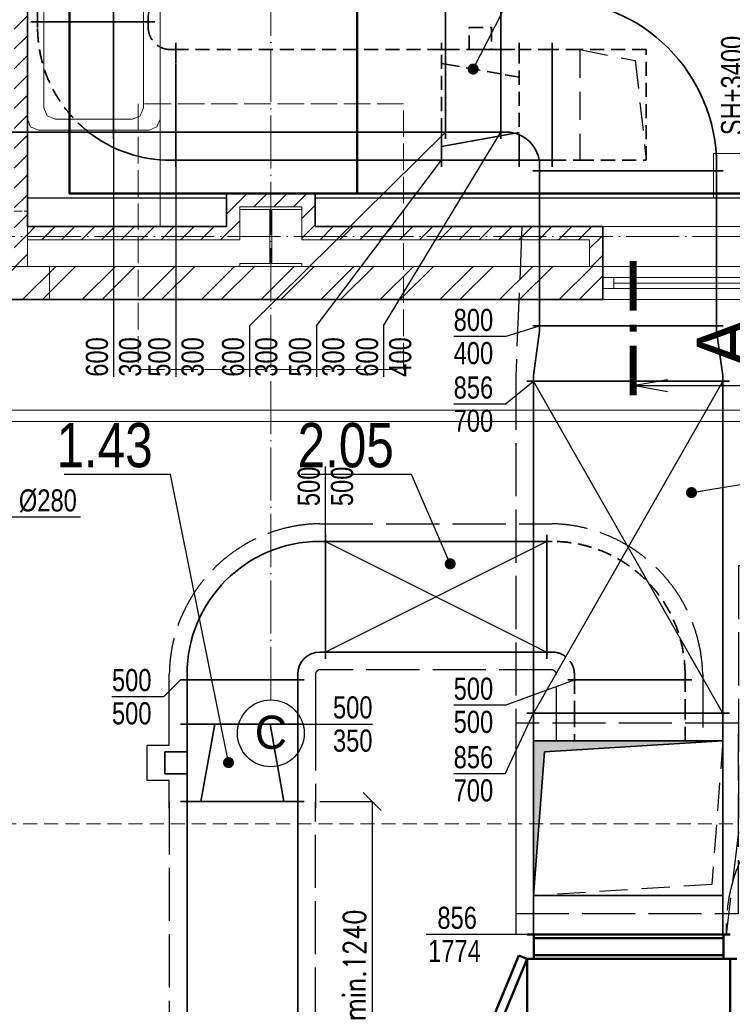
# Model space of a CAD drawing. Header units: millimetres. Extents: x 161070 to 520640, y 9197 to 248394.
# Tile 96 of 137: x 198763 to 201982, y 119340 to 123789. Entities that reach past the tile are written whole.
import ezdxf
from ezdxf.enums import TextEntityAlignment as Align

# ---------------------------------------------------------------- set-up
doc = ezdxf.new("R2010")
doc.units = ezdxf.units.MM
doc.header["$LTSCALE"] = 10
for name, pattern in [('ACAD_ISO02W100', [15, 12, -3]), ('ACAD_ISO04W100', [30, 24, -3, 0, -3]), ('AUSGEZOGEN', [0]), ('DASHED', [19.05, 12.7, -6.35]), ('DASHED2', [9.525, 6.35, -3.175])]:
    doc.linetypes.add(name, pattern=pattern)
doc.layers.get('Defpoints').update_dxf_attribs({"color": 252})
doc.layers.add('netisk', color=253, linetype='Continuous', plot=False)
for name, color, linetype, lineweight in [('NS_tenka', 253, 'Continuous', 9), ('NS_tlusta', 253, 'Continuous', 15), ('NS_velmi_tlusta', 253, 'Continuous', 35), ('srafy', 253, 'Continuous', 9), ('tlusta', 253, 'Continuous', 15), ('VZT Odvod', 5, 'Continuous', 35), ('VZT Tenka', 30, 'Continuous', 15), ('VZT-komponenty', 1, 'Continuous', 50), ('VZT-koty', 4, 'Continuous', 25)]:
    doc.layers.add(name, color=color, linetype=linetype, lineweight=lineweight)
for name, color, linetype in [('popisky', 6, 'Continuous'), ('rezy', 6, 'Continuous'), ('VZT Odvod-pozice_odkaz', 7, 'Continuous'), ('VZT Odvod-pozice_text', 7, 'Continuous'), ('VZT Tepelná izolace', 3, 'ACAD_ISO02W100')]:
    doc.layers.add(name, color=color, linetype=linetype)
doc.layers.add('zarizovaci predmety', color=253, linetype='Continuous', lineweight=9, transparency=0.3)
doc.styles.add('Arial', font='arial.ttf')
doc.styles.add('laplan N', font='txt')
doc.styles.add('pivovarska', font='txt')
doc.styles.add('Romans', font='romans.shx', dxfattribs={"width": 0.8})
doc.styles.get("Standard").update_dxf_attribs({"font": 'ic-simplex.shx', "width": 0.8})
doc.dimstyles.new('CADKON', dxfattribs={"dimscale": 50, "dimtxt": 2.5, "dimasz": 2.5, "dimexe": 1.8, "dimexo": 5, "dimgap": 0.6, "dimtad": 1, "dimrnd": 1, "dimtxsty": 'Standard', "dimblk1": 'ARCHTICK', "dimblk2": 'ARCHTICK', "dimsah": 1, "dimcen": 2.5, "dimadec": 1, "dimazin": 2, "dimtfac": 1, "dimtdec": 4, "dimtix": 1, "dimtmove": 1, "dimatfit": 3, "dimldrblk": 'OPEN30', "dimfxl": 5, "dimtolj": 1, "dimarcsym": 0})
doc.dimstyles.new('Standa 50', dxfattribs={"dimtxt": 100, "dimasz": 80, "dimexe": 0, "dimexo": 30, "dimgap": 30, "dimtad": 1, "dimdec": 0, "dimrnd": 1, "dimdsep": 46, "dimtxsty": 'Romans', "dimblk": 'OBLIQUE', "dimcen": 0, "dimclrd": 256, "dimclre": 256, "dimclrt": 256, "dimadec": 0, "dimazin": 0, "dimtfac": 1, "dimtdec": 0, "dimtofl": 0, "dimtmove": 0, "dimatfit": 3, "dimldrblk": 'OBLIQUE', "dimfxl": 1, "dimtvp": 1.1, "dimtolj": 1, "dimlwd": -1, "dimlwe": -1, "dimarcsym": 0})
pattern_1 = [(45, (315274.35, 92199.55), (-44.90128, 44.90128), [])]

# ---------------------------------------------------------------- blocks, each defined once
blk = doc.blocks.new('A$C58849bc7')
at = {"layer": 'NS_tlusta'}
for p, q in [((0, 150), (1000, 150)), ((0, 100), (1000, 100)), ((50, 100), (50, 50)), ((950, 100), (950, 50)), ((0, 50), (1000, 50)), ((50, 75), (950, 75)), ((0, 0), (1000, 0))]:
    blk.add_line(p, q, dxfattribs=at)
blk = doc.blocks.new('*U1603')
at = {"layer": 'zarizovaci predmety'}
blk.add_lwpolyline([(0, 0), (2151, 0), (2151, -600), (0, -600)], close=True, dxfattribs=at)
blk = doc.blocks.new('CA0502B2$')
at = {"layer": 'zarizovaci predmety'}
for p, q in [((-0.7604, -0.0146), (-0.725, 0)), ((-0.075, 0), (-0.725, 0)), ((-0.075, 0), (0.075, 0)), ((0.375, 0), (0.075, 0)), ((0.4104, -0.0146), (0.375, 0)), ((-0.7604, -0.0146), (-0.775, -0.05)), ((0.4104, -0.0146), (0.425, -0.05)), ((-0.775, -0.55), (-0.775, -0.05)), ((-0.7104, -0.0896), (-0.675, -0.075)), ((0.325, -0.075), (-0.675, -0.075)), ((0.3604, -0.0896), (0.325, -0.075)), ((0.425, -0.55), (0.425, -0.05)), ((-0.7104, -0.0896), (-0.725, -0.125)), ((-0.725, -0.475), (-0.725, -0.125)), ((0.2751, -0.1283), (0.2626, -0.15)), ((0.3001, -0.1283), (0.2751, -0.1283)), ((0.3126, -0.15), (0.3001, -0.1283)), ((0.375, -0.125), (0.3604, -0.0896)), ((0.375, -0.475), (0.375, -0.125)), ((0.2751, -0.1717), (0.2626, -0.15)), ((0.3001, -0.1717), (0.2751, -0.1717)), ((0.3126, -0.15), (0.3001, -0.1717)), ((-0.725, -0.475), (-0.7104, -0.5104)), ((0.3604, -0.5104), (0.375, -0.475)), ((-0.675, -0.525), (-0.7104, -0.5104)), ((-0.675, -0.525), (0.325, -0.525)), ((0.325, -0.525), (0.3604, -0.5104)), ((-0.775, -0.55), (-0.7604, -0.5854)), ((0.425, -0.55), (0.4104, -0.5854)), ((-0.725, -0.6), (-0.7604, -0.5854)), ((-0.725, -0.6), (-0.075, -0.6)), ((0.075, -0.6), (-0.075, -0.6)), ((0.075, -0.6), (0.375, -0.6)), ((0.375, -0.6), (0.4104, -0.5854))]:
    blk.add_line(p, q, dxfattribs=at)
blk = doc.blocks.new('skelet')
at = {"layer": 'popisky', "linetype": 'ByBlock'}
blk.add_circle((0, 0), 3.02, dxfattribs=at)
at = {"layer": 'popisky', "linetype": 'ByBlock', "style": 'laplan N'}
blk.add_attdef('OZNACENI', text='', height=3, dxfattribs=at).set_placement((0, 0.098), align=Align.MIDDLE_CENTER)
blk = doc.blocks.new('*U1713')
at = {"layer": 'rezy', "linetype": 'ByBlock'}
blk.add_line((-11.269, 0), (-11.27, -11.25), dxfattribs=at)
at = {"layer": 'rezy', "linetype": 'ByBlock', "const_width": 0.63}
for points in [[(-12.15, 0), (-7.65, 0)], [(-6.39, 0), (-5.76, 0)], [(-4.5, 0), (0, 0)]]:
    blk.add_lwpolyline(points, dxfattribs=at)
at = {"layer": 'rezy', "linetype": 'ByBlock'}
blk.add_lwpolyline([(-11.816, -3.102), (-11.269, 0), (-10.722, -3.102)], dxfattribs=at)
at = {"layer": 'rezy', "linetype": 'ByBlock', "style": 'pivovarska'}
blk.add_attdef('OZN_ŘEZU_1K', (-9.632, -10.73), '', height=5, dxfattribs=at)
blk = doc.blocks.new('vd')
at = {"layer": 'srafy', "transparency": 33554610}
h = blk.add_hatch(dxfattribs=at)
h.set_pattern_fill('ANSI31', color=8, scale=20)
h.set_pattern_definition(pattern_1)
h.paths.add_polyline_path([(198797.2, 122809.3), (198737.2, 122809.3), (198737.2, 122674.3), (198797.2, 122674.3)])
h.paths.add_polyline_path([(198737.2, 125774.3), (197747.2, 125774.3), (197747.2, 125714.3), (198737.2, 125714.3), (198737.2, 122809.3), (198797.2, 122809.3), (198797.2, 132809.3), (198737.2, 132809.3)])
h.paths.add_polyline_path([(198737.2, 133574), (198737.2, 132809.3), (198797.2, 132809.3), (198797.2, 133571.8)])
h = blk.add_hatch(dxfattribs=at)
h.set_pattern_fill('ANSI31', color=8, scale=20)
h.set_pattern_definition(pattern_1)
h.paths.add_polyline_path([(198797.2, 122854.3), (198797.2, 122794.3), (199757.2, 122794.3), (199757.2, 122944.3), (200037.2, 122944.3), (200037.2, 122794.3), (201337.2, 122794.3), (201337.2, 122674.3), (201397.2, 122674.3), (201397.2, 122854.3), (200097.2, 122854.3), (200097.2, 123004.3), (199697.2, 123004.3), (199697.2, 122854.3)])
h = blk.add_hatch(dxfattribs=at)
h.set_pattern_fill('ANSI32', color=8, scale=20)
h.set_pattern_definition([(45, (313642.47, 93258.29), (-134.70384, 134.70384), []), (45, (313732.27, 93258.29), (-134.70384, 134.70384), [])])
h.paths.add_polyline_path([(198397.2, 122674.3), (198397.2, 122524.3), (201397.2, 122524.3), (201397.2, 122674.3)])
at = {"layer": 'netisk', "color": 8}
blk.add_lwpolyline([(202367.2, 125284.3), (202367.2, 133444.1), (200037.2, 133527.5), (200037.2, 132674.3), (199757.2, 132674.3), (199757.2, 132944.3), (200037.2, 132944.3), (200037.2, 133527.5), (198797.2, 133571.8), (198797.2, 125309.3), (198907.2, 125309.3), (198907.2, 125089.3), (198797.2, 125089.3), (198797.2, 122984.3), (199697.2, 122984.3), (199697.2, 123004.3), (200097.2, 123004.3), (200097.2, 122984.3), (205687.2, 122984.3), (205687.2, 125309.3), (205747.2, 125309.3), (205747.2, 133323.6), (202427.2, 133442), (202427.2, 125284.3)], dxfattribs=at)
at = {"layer": 'NS_tenka', "color": 8}
for p, q in [((198897.2, 122674.3), (198897.2, 122524.3)), ((199897.2, 122674.3), (199897.2, 122524.3)), ((199897.2, 122674.3), (199897.2, 122524.3)), ((187897.2, 122024.3), (205448.2, 122024.3)), ((187897.2, 121974.3), (205475.5, 121974.3))]:
    blk.add_line(p, q, dxfattribs=at)
at = {"layer": 'NS_tlusta', "color": 8}
for p, q in [((198797.2, 122984.3), (199697.2, 122984.3)), ((200097.2, 122984.3), (205687.2, 122984.3)), ((198797.2, 122854.3), (198797.2, 122794.3)), ((201397.2, 122854.3), (202397.2, 122854.3)), ((199757.2, 122794.3), (198797.2, 122794.3)), ((198797.2, 122794.3), (198797.2, 122674.3)), ((200037.2, 122794.3), (201337.2, 122794.3)), ((201337.2, 122794.3), (201337.2, 122674.3)), ((198697.2, 122674.3), (198797.2, 122674.3)), ((198797.2, 122674.3), (199757.2, 122674.3)), ((199757.2, 122674.3), (200037.2, 122674.3)), ((200037.2, 122674.3), (201397.2, 122674.3))]:
    blk.add_line(p, q, dxfattribs=at)
at = {"layer": 'NS_tlusta', "color": 8, "linetype": 'ACAD_ISO02W100', "ltscale": 0.3}
blk.add_line((198737.2, 122924.3), (198797.2, 122924.3), dxfattribs=at)
at = {"layer": 'NS_tlusta', "color": 8, "linetype": 'ACAD_ISO02W100'}
blk.add_lwpolyline([(199297.2, 122209.3), (200497.2, 122209.3), (200497.2, 123409.3), (199297.2, 123409.3)], close=True, dxfattribs=at)
at = {"layer": 'NS_tlusta', "color": 8}
for points in [[(199757.2, 122674.3), (199757.2, 122687.3), (199893.2, 122687.3), (199893.2, 122931.3), (199757.2, 122931.3), (199757.2, 122944.3), (200037.2, 122944.3), (200037.2, 122931.3), (199901.2, 122931.3), (199901.2, 122687.3), (200037.2, 122687.3), (200037.2, 122674.3)], [(199757.2, 122794.3), (199757.2, 122944.3), (200037.2, 122944.3), (200037.2, 122794.3)]]:
    blk.add_lwpolyline(points, dxfattribs=at)
at = {"layer": 'NS_velmi_tlusta', "color": 8}
for p, q in [((198797.2, 125089.3), (198797.2, 122854.3)), ((199697.2, 122854.3), (198797.2, 122854.3)), ((200097.2, 122854.3), (201397.2, 122854.3)), ((201397.2, 122854.3), (201397.2, 122524.3)), ((198397.2, 122524.3), (201397.2, 122524.3))]:
    blk.add_line(p, q, dxfattribs=at)
blk.add_lwpolyline([(199697.2, 122854.3), (199697.2, 123004.3), (200097.2, 123004.3), (200097.2, 122854.3)], dxfattribs=at)
at = {"layer": 'tlusta', "color": 8, "linetype": 'ACAD_ISO04W100'}
for p, q in [((199897.2, 120715.9), (199897.2, 133532.5)), ((187397.2, 122809.3), (209628.8, 122809.3))]:
    blk.add_line(p, q, dxfattribs=at)
at = {"layer": 'zarizovaci predmety', "color": 8}
blk.add_lwpolyline([(202647.2, 123184.3), (202647.2, 122984.3), (201897.2, 122984.3), (201897.2, 123184.3)], close=True, dxfattribs=at)
at = {"layer": 'NS_tlusta', "color": 8}
blk.add_blockref('A$C58849bc7', (201397.2, 122524.3), dxfattribs=at)
at = {"layer": 'rezy', "color": 8, "xscale": 50, "yscale": 50, "zscale": 50, "rotation": 90}
blk.add_blockref('*U1713', (201534.6, 122699.3), dxfattribs=at).add_auto_attribs({'OZN_ŘEZU_1K': 'A'})
at = {"layer": 'tlusta', "color": 8, "xscale": 50, "yscale": 50, "zscale": 50}
blk.add_blockref('skelet', (199897.2, 120564.9), dxfattribs=at).add_auto_attribs({'OZNACENI': 'C'})
at = {"layer": 'zarizovaci predmety', "color": 8, "rotation": 90}
blk.add_blockref('*U1603', (198797.2, 122854.3), dxfattribs=at)
at = {"layer": 'zarizovaci predmety', "color": 8, "ltscale": 15, "xscale": 1000, "yscale": 1000, "zscale": 1000, "rotation": 89.99999999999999}
blk.add_blockref('CA0502B2$', (198797.2, 124065.4), dxfattribs=at)
blk = doc.blocks.new('*U2261', base_point=(-25, 150))
at = {"color": 0, "linetype": 'ByBlock', "lineweight": -2}
for p, q in [((-25, 950), (-25, 980)), ((-25, 950), (-25, 950)), ((-25, 150), (-25, 950)), ((0, 950), (-25, 950)), ((750, -25), (750, 200)), ((0, 150), (-25, 150)), ((-25, 150), (-25, 120)), ((-25, 150), (-25, 150)), ((150, 0), (150, -25)), ((150, -25), (120, -25)), ((150, -25), (150, -25)), ((150, -25), (750, -25)), ((750, -25), (780, -25)), ((750, -25), (750, -25))]:
    blk.add_line(p, q, dxfattribs=at)
for centre, radius in [((0, 200), 750), ((0, 0), 150)]:
    blk.add_arc(centre, radius, 0, 90, dxfattribs=at)
blk = doc.blocks.new('*U2309', base_point=(600, 600))
at = {"color": 2, "linetype": 'DASHED', "lineweight": -2, "ltscale": 0.5}
for p, q in [((-25, 600), (-25, 630)), ((0, 600), (-25, 600)), ((-25, 257.1), (-25, 600)), ((-25, 100), (-25, 257.1)), ((0, 100), (-25, 100)), ((-25, 100), (-25, 70)), ((100, 0), (100, -25)), ((70, -25), (472.9, -25)), ((100, -25), (472.9, -25))]:
    blk.add_line(p, q, dxfattribs=at)
at = {"color": 0, "linetype": 'ByBlock', "lineweight": -2}
for p, q in [((600, 0), (600, -25)), ((472.9, -25), (600, -25)), ((472.9, -25), (630, -25))]:
    blk.add_line(p, q, dxfattribs=at)
at = {"color": 2, "linetype": 'DASHED', "lineweight": -2, "ltscale": 0.5}
for radius, start in [(600, 37.9909), (100, 0)]:
    blk.add_arc((0, 0), radius, start, 90, dxfattribs=at)
at = {"color": 0, "linetype": 'ByBlock', "lineweight": -2}
blk.add_arc((0, 0), 600, 0, 37.9909, dxfattribs=at)
blk = doc.blocks.new('*U2311', base_point=(500, 0))
at = {"color": 2, "linetype": 'DASHED', "lineweight": -2, "ltscale": 0.5}
for p, q in [((0, 425), (0, 125)), ((500, 425), (0, 425)), ((500, 125), (500, 425)), ((0, 125), (0, 0)), ((500, 0), (500, 125)), ((0, 0), (-30, 0)), ((0, 0), (500, 0)), ((500, 0), (530, 0))]:
    blk.add_line(p, q, dxfattribs=at)
at = {"color": 2, "linetype": 'DASHED', "lineweight": 25}
blk.add_line((0, 125), (500, 125), dxfattribs=at)
blk.add_lwpolyline([(0, 125), (50, 375), (500, 425)], dxfattribs=at)
blk = doc.blocks.new('*U2312')
at = {"color": 2, "linetype": 'DASHED', "ltscale": 0.5}
for p, q in [((0, 500), (0, 530)), ((150, 500), (0, 500)), ((0, 500), (0, 115.8)), ((150, 500), (150, 530)), ((150, 0), (150, 500)), ((91.1, 0), (150, 0)), ((150, 0), (150, -30))]:
    blk.add_line(p, q, dxfattribs=at)
at = {"color": 0, "linetype": 'ByBlock'}
for p, q in [((0, 115.8), (0, 0)), ((0, 0), (0, -30)), ((0, 0), (91.1, 0))]:
    blk.add_line(p, q, dxfattribs=at)
blk = doc.blocks.new('*U2299')
at = {"color": 0, "linetype": 'ByBlock'}
for p, q in [((0, 600), (0, 630)), ((1500, 600), (1500, 630)), ((1500, 600), (0, 600)), ((0, 600), (0, 0)), ((1500, 0), (1500, 600)), ((0, 0), (0, -30)), ((0, 0), (1500, 0)), ((1500, 0), (1500, -30))]:
    blk.add_line(p, q, dxfattribs=at)
blk = doc.blocks.new('*U2453', base_point=(250, 600))
at = {"color": 0, "linetype": 'ByBlock', "lineweight": -2}
for p, q in [((0, 600), (0, 630)), ((250, 600), (250, 630)), ((0, 0), (0, 600)), ((0, 600), (250, 600)), ((0, 600), (0, 600)), ((250, 600), (250, 0)), ((250, 600), (250, 600)), ((0, 0), (0, 0)), ((0, 0), (0, -30)), ((250, 0), (0, 0)), ((250, 0), (250, -30)), ((250, 0), (250, 0))]:
    blk.add_line(p, q, dxfattribs=at)
blk = doc.blocks.new('*U3274', base_point=(600, 600))
at = {"color": 0, "linetype": 'ByBlock', "lineweight": -2, "ltscale": 0.5}
for p, q in [((-25, 600), (-25, 630)), ((0, 600), (-25, 600)), ((-25, 257.1), (-25, 600)), ((-25, 100), (-25, 257.1)), ((0, 100), (-25, 100)), ((-25, 100), (-25, 70)), ((70, -25), (77.1, -25))]:
    blk.add_line(p, q, dxfattribs=at)
at = {"color": 0, "linetype": 'ByBlock', "lineweight": -2}
for p, q in [((100, 0), (100, -25)), ((77.1, -25), (337.1, -25)), ((100, -25), (337.1, -25))]:
    blk.add_line(p, q, dxfattribs=at)
at = {"color": 2, "linetype": 'DASHED', "lineweight": -2, "ltscale": 0.5}
for p, q in [((600, 0), (600, -25)), ((337.1, -25), (600, -25)), ((337.1, -25), (630, -25))]:
    blk.add_line(p, q, dxfattribs=at)
at = {"color": 0, "linetype": 'ByBlock', "lineweight": -2, "ltscale": 0.5}
for radius, start in [(600, 82.6138), (100, 39.5251)]:
    blk.add_arc((0, 0), radius, start, 90, dxfattribs=at)
at = {"color": 0, "linetype": 'ByBlock', "lineweight": -2}
for radius, start, end in [(600, 55.8133, 82.6138), (100, 0, 39.5251)]:
    blk.add_arc((0, 0), radius, start, end, dxfattribs=at)
at = {"color": 2, "linetype": 'DASHED', "lineweight": -2, "ltscale": 0.5}
blk.add_arc((0, 0), 600, 0, 55.8133, dxfattribs=at)
blk = doc.blocks.new('*U2310')
at = {"color": 2, "linetype": 'DASHED', "ltscale": 0.5}
for p, q in [((0, 500), (0, 530)), ((1200, 500), (0, 500)), ((0, 500), (0, 127.1)), ((1200, 500), (1200, 530)), ((1200, 127.1), (1200, 500))]:
    blk.add_line(p, q, dxfattribs=at)
at = {"color": 0, "linetype": 'ByBlock'}
for p, q in [((0, 127.1), (0, 0)), ((1200, 0), (1200, 127.1)), ((0, 0), (0, -30)), ((0, 0), (1200, 0)), ((1200, 0), (1200, -30))]:
    blk.add_line(p, q, dxfattribs=at)
blk = doc.blocks.new('*U2249', base_point=(0, 428))
at = {"color": 0, "linetype": 'ByBlock', "lineweight": -2}
for p, q in [((0, 428), (0, 458)), ((25, 428), (0, 428)), ((0, 428), (0, -428)), ((0, 428), (0, 428)), ((25, 428), (225, 400)), ((250, 400), (250, 430)), ((225, 400), (250, 400)), ((250, 400), (250, -400)), ((250, 400), (250, 400)), ((225, -400), (25, -428)), ((225, -400), (250, -400)), ((250, -400), (250, -430)), ((250, -400), (250, -400)), ((25, -428), (0, -428)), ((0, -428), (0, -458)), ((0, -428), (0, -428))]:
    blk.add_line(p, q, dxfattribs=at)
blk = doc.blocks.new('*U2259', base_point=(700, 400))
at = {"color": 0, "linetype": 'ByBlock', "lineweight": -2}
for p, q in [((0, 800), (0, 830)), ((700, 800), (700, 830)), ((700, 800), (0, 800)), ((0, 800), (0, 0)), ((700, 0), (700, 800)), ((0, 0), (0, -30)), ((0, 0), (700, 0)), ((700, 0), (700, -30))]:
    blk.add_line(p, q, dxfattribs=at)
blk = doc.blocks.new('*U3281', base_point=(175, 0))
at = {"color": 0, "linetype": 'ByBlock', "lineweight": -2}
for p, q in [((0, 856), (0, 886)), ((0, 856), (0, 0)), ((175, 856), (0, 856)), ((175, 856), (175, 0)), ((825, 806), (175, 856)), ((875, 856), (175, 856)), ((875, 0), (875, 856)), ((825, 806), (875, 0)), ((0, 0), (0, -30)), ((0, 0), (175, 0)), ((175, 0), (875, 0))]:
    blk.add_line(p, q, dxfattribs=at)
at = {"color": 0, "lineweight": -2}
for points in [[(825, 806), (875, 856), (175, 856)], [(825, 806), (875, 0), (875, 856)], [(825, 806), (875, 0), (875, 0)]]:
    blk.add_solid(points, dxfattribs=at)
blk = doc.blocks.new('*U3283', base_point=(856, 0))
at = {"color": 0, "linetype": 'ByBlock', "lineweight": -2}
for p, q in [((0, 825), (0, 125)), ((856, 825), (0, 825)), ((856, 125), (856, 825)), ((0, 125), (0, 0)), ((856, 0), (856, 125)), ((0, 0), (-30, 0)), ((0, 0), (856, 0)), ((856, 0), (886, 0))]:
    blk.add_line(p, q, dxfattribs=at)
at = {"color": 2, "linetype": 'DASHED', "lineweight": 25}
blk.add_line((0, 125), (856, 125), dxfattribs=at)
blk.add_lwpolyline([(0, 125), (50, 775), (856, 825)], dxfattribs=at)
blk = doc.blocks.new('*U3279')
at = {"color": 2, "linetype": 'DASHED', "lineweight": -2, "ltscale": 0.5}
for p, q in [((0, 500), (0, 530)), ((150.5, 500), (0, 500)), ((0, 500), (0, 0)), ((275.5, 500), (150.5, 500)), ((275.5, 500), (275.5, 530)), ((275.5, 0), (275.5, 500)), ((0, 0), (0, -30)), ((0, 0), (150.5, 0)), ((150.5, 0), (275.5, 0)), ((275.5, 0), (275.5, -30))]:
    blk.add_line(p, q, dxfattribs=at)
blk = doc.blocks.new('*U3319', base_point=(600, 600))
at = {"color": 0, "linetype": 'ByBlock', "lineweight": -2}
for p, q in [((-25, 600), (-25, 630)), ((0, 600), (-25, 600)), ((-25, 100), (-25, 600)), ((0, 100), (-25, 100)), ((-25, 100), (-25, 70)), ((100, 0), (100, -25)), ((600, 0), (600, -25)), ((70, -25), (630, -25)), ((100, -25), (600, -25))]:
    blk.add_line(p, q, dxfattribs=at)
for radius in [600, 100]:
    blk.add_arc((0, 0), radius, 0, 90, dxfattribs=at)
blk = doc.blocks.new('*U3098', base_point=(0, 250))
at = {"color": 0, "linetype": 'ByBlock', "lineweight": -2}
for p, q in [((0, 250), (0, 280)), ((200, 250), (200, 280)), ((25, 250), (0, 250)), ((0, 250), (0, -250)), ((0, 250), (0, 250)), ((25, 250), (175, 250)), ((175, 250), (200, 250)), ((200, 250), (200, -250)), ((200, 250), (200, 250)), ((25, -250), (0, -250)), ((0, -250), (0, -280)), ((0, -250), (0, -250)), ((175, -250), (25, -250)), ((175, -250), (200, -250)), ((200, -250), (200, -280)), ((200, -250), (200, -250))]:
    blk.add_line(p, q, dxfattribs=at)
blk = doc.blocks.new('*U3278', base_point=(600, 600))
at = {"color": 2, "linetype": 'DASHED', "lineweight": -2, "ltscale": 0.5}
for p, q in [((-25, 600), (-25, 630)), ((0, 600), (-25, 600)), ((-25, 100), (-25, 600)), ((0, 100), (-25, 100)), ((-25, 100), (-25, 70)), ((100, 0), (100, -25)), ((600, 0), (600, -25)), ((70, -25), (630, -25)), ((100, -25), (600, -25))]:
    blk.add_line(p, q, dxfattribs=at)
for radius in [600, 100]:
    blk.add_arc((0, 0), radius, 0, 90, dxfattribs=at)
blk = doc.blocks.new('*U3284')
at = {"color": 0, "linetype": 'ByBlock'}
for p, q in [((0, 500), (0, 530)), ((1490, 500), (0, 500)), ((0, 500), (0, 0)), ((1490, 500), (1490, 530)), ((1490, 0), (1490, 500)), ((0, 0), (0, -30)), ((0, 0), (1490, 0)), ((1490, 0), (1490, -30))]:
    blk.add_line(p, q, dxfattribs=at)
blk = doc.blocks.new('_OBLIQUE')
at = {"color": 0, "linetype": 'ByBlock'}
blk.add_line((-0.5, -0.5), (0.5, 0.5), dxfattribs=at)
blk = doc.blocks.new('*D3323')
at = {"layer": 'Defpoints', "color": 0}
for p in [(200018.5, 120256.9), (200018.5, 118766.9), (200355, 118766.9)]:
    blk.add_point(p, dxfattribs=at)
at = {"layer": 'VZT-koty'}
for p, q in [((200118.5, 120256.9), (200355, 120256.9)), ((200355, 120256.9), (200355, 118766.9)), ((200118.5, 118766.9), (200355, 118766.9))]:
    blk.add_line(p, q, dxfattribs=at)
at = {"layer": 'VZT-koty', "xscale": 80, "yscale": 80, "zscale": 80}
for p, rotation in [((200355, 120256.9), 90), ((200355, 118766.9), 270)]:
    blk.add_blockref('_OBLIQUE', p, dxfattribs=dict(at, rotation=rotation))
at = {"layer": 'VZT-koty', "insert": (200275, 119516.9), "char_height": 100, "attachment_point": 5, "rotation": 90, "style": 'Romans'}
blk.add_mtext('\\A1;\\A1;\\A1;min.1240', dxfattribs=at)
blk = doc.blocks.new('VZT jednotka Robatherm - půdorys')
at = {"layer": 'VZT-komponenty', "linetype": 'AUSGEZOGEN'}
for p, q in [((-94.7, 1444), (-660.1, 1678.2)), ((-675.4, 1641.2), (-110, 1407)), ((-110, 1407), (-94.7, 1444)), ((-1946, 1407), (-110, 1407)), ((-110, 1407), (-110, 489)), ((-110, 489), (-110, 1407)), ((0, 489), (0, 1407)), ((0, 1376), (-110, 1376)), ((-93.5, 1376), (-16.5, 1376)), ((-93.5, 520), (-93.5, 1376)), ((-16.5, 1376), (-16.5, 520)), ((0, 520), (-110, 520)), ((-16.5, 520), (-93.5, 520)), ((-110, 489), (-1946, 489)), ((-110, 489), (-1946, 489)), ((-110, 459), (-110, 489))]:
    blk.add_line(p, q, dxfattribs=at)
blk = doc.blocks.new('*U3276', base_point=(1500, 856))
at = {"color": 0, "linetype": 'ByBlock', "lineweight": -2}
for points in [[(0, 856), (0, 886)], [(0, 856), (1500, 856)], [(0, 856), (0, 0)], [(1500, 856), (1500, 886)], [(1500, 856), (1500, 0)], [(0, 0), (0, -30)], [(0, 0), (1500, 0)], [(1500, 0), (1500, -30)]]:
    blk.add_lwpolyline(points, dxfattribs=at)
at = {"color": 2, "linetype": 'ByBlock', "lineweight": 25}
for points in [[(0, 856), (1500, 0)], [(1500, 856), (0, 0)]]:
    blk.add_lwpolyline(points, dxfattribs=at)
blk = doc.blocks.new('_ArchTick')
at = {"color": 0, "const_width": 0.15}
blk.add_lwpolyline([(-0.5, -0.5), (0.5, 0.5)], dxfattribs=at)
blk = doc.blocks.new('*U2313', base_point=(0, 175))
at = {"color": 0, "linetype": 'ByBlock', "lineweight": -2}
for p, q in [((-250, 350), (-250, 0)), ((-134.2, 350), (-250, 350)), ((-128.2, 332.3), (-187.5, 0)), ((-250, 0), (-122.9, 0))]:
    blk.add_line(p, q, dxfattribs=at)
at = {"color": 2, "linetype": 'DASHED', "lineweight": -2, "ltscale": 0.5}
for p, q in [((250, 350), (-134.2, 350)), ((-125, 350), (-128.2, 332.3)), ((125, 350), (139.7, 267.9)), ((250, 267.9), (250, 350)), ((139.7, 267.9), (184.3, 17.9)), ((250, 17.9), (250, 267.9)), ((350, 225), (250, 225)), ((250, 225), (250, 125)), ((350, 125), (350, 225)), ((250, 125), (350, 125)), ((-122.9, 0), (250, 0)), ((184.3, 17.9), (187.5, 0)), ((250, 0), (250, 17.9))]:
    blk.add_line(p, q, dxfattribs=at)
blk = doc.blocks.new('*U3111', base_point=(0, 175))
at = {"color": 0, "linetype": 'ByBlock', "lineweight": -2}
for p, q in [((-250, 350), (-250, 0)), ((250, 350), (-250, 350)), ((-125, 350), (-187.5, 0)), ((125, 350), (187.5, 0)), ((250, 0), (250, 350)), ((350, 225), (250, 225)), ((250, 225), (250, 125)), ((350, 125), (350, 225)), ((250, 125), (350, 125)), ((-250, 0), (250, 0))]:
    blk.add_line(p, q, dxfattribs=at)
blk = doc.blocks.new('*U3280', base_point=(1000, 500))
at = {"color": 0, "linetype": 'ByBlock', "lineweight": -2}
for points in [[(0, 500), (0, 530)], [(0, 500), (939.9, 500)], [(0, 500), (0, 0)], [(0, 0), (0, -30)], [(0, 0), (939.9, 0)]]:
    blk.add_lwpolyline(points, dxfattribs=at)
at = {"color": 2, "linetype": 'ByBlock', "lineweight": 25}
for points in [[(0, 500), (939.9, 30.1)], [(939.9, 469.9), (0, 0)]]:
    blk.add_lwpolyline(points, dxfattribs=at)
at = {"color": 2, "linetype": 'DASHED', "lineweight": 25, "ltscale": 0.5}
for points in [[(1000, 500), (939.9, 469.9)], [(939.9, 30.1), (1000, 0)]]:
    blk.add_lwpolyline(points, dxfattribs=at)
at = {"color": 2, "linetype": 'DASHED', "lineweight": -2, "ltscale": 0.5}
for points in [[(939.9, 500), (1000, 500)], [(1000, 500), (1000, 530)], [(1000, 500), (1000, 0)], [(939.9, 0), (1000, 0)], [(1000, 0), (1000, -30)]]:
    blk.add_lwpolyline(points, dxfattribs=at)

msp = doc.modelspace()

# ---------------------------------------------------------------- linework, layer by layer
at = {"layer": 'VZT Tenka', "linetype": 'DASHED2'}
msp.add_lwpolyline([(197159.1, 120156.4), (203559.1, 120156.4), (203559.1, 113156.4), (197159.1, 113156.4)], close=True, dxfattribs=at)
at = {"layer": 'VZT Tepelná izolace', "ltscale": 2}
for points in [[(201031.3, 122854.3), (201003.3, 122175.9), (201003.3, 119656.4)], [(202969.6, 119656.4), (202969.6, 121321.4), (202009.6, 121321.4), (202009.4, 120119.4), (201954.3, 119656.4)], [(199438.5, 120226.9), (199438.5, 120226.9), (199438.5, 120351.9), (199338.5, 120351.9), (199338.5, 120511.9), (199438.5, 120511.9), (199438.5, 120636.9), (199438.5, 120636.9)], [(200098.5, 120636.9), (200098.5, 120636.9), (200098.5, 120226.9), (200098.5, 120226.9)], [(202009.5, 120611.4), (201003.3, 120611.4), (201003.3, 119751.4), (202009.4, 119751.4), (202009.4, 120561.4)], [(199438.5, 120256.9), (199438.5, 118066.9)], [(200098.5, 118066.9), (200098.5, 120256.9)]]:
    msp.add_lwpolyline(points, dxfattribs=at)
for points in [[(199438.5, 120606.9), (199438.5, 120831.9, -0.405913), (200118.5, 121511.9), (201168.5, 121511.9, -0.399258), (201848.5, 120831.9), (201848.5, 120531.4)], [(201188.5, 120531.4), (201188.5, 120831.9, 0.292536), (201168.5, 120851.9), (200118.5, 120851.9, 0.334612), (200098.5, 120831.9), (200098.5, 120606.9)], [(202969.6, 119656.4), (202969.6, 119681.4, -0.392751), (203089.6, 119801.4), (203869.6, 119801.4), (203869.6, 120461.4), (202733.6, 120461.4, 0.412347), (201953.6, 119681.4), (201953.6, 119656.4)]]:
    msp.add_lwpolyline(points, format="xyb", dxfattribs=at)
at = {"layer": 'VZT-komponenty'}
for points in [[(198987.2, 125304.3), (200287.2, 125304.3), (200287.2, 123004.3), (198987.2, 123004.3)], [(200287.2, 125304.3), (205687.2, 125304.3), (205687.2, 123004.3), (200287.2, 123004.3)]]:
    msp.add_lwpolyline(points, close=True, dxfattribs=at)
at = {"layer": 'VZT-koty'}
for p, q in [((199186.3, 123281.4), (199186.3, 122176.1)), ((199468.5, 123281.4), (199468.5, 122176.1)), ((199801.4, 122405.9), (200686.3, 123281.4)), ((200406.6, 122405.9), (200936.3, 123281.4)), ((200104, 122405.9), (200668.5, 123154.3)), ((199801.4, 122405.9), (199801.4, 122176.1)), ((200104, 122405.9), (200104, 122176.1)), ((200406.6, 122405.9), (200406.6, 122176.1)), ((200956.4, 122357.8), (201111.3, 122406.4)), ((200956.4, 122357.8), (200723.2, 122357.8)), ((200956.4, 122052.3), (201083.3, 122156.4)), ((200956.4, 122052.3), (200723.2, 122052.3)), ((200143.5, 121461.9), (200143.5, 121769.9)), ((198630.1, 121542.3), (199037.1, 121542.3)), ((199488.5, 120806.9), (199412.4, 120730.4)), ((200956.4, 120691.7), (201268.5, 120806.9)), ((199412.4, 120730.4), (199179.5, 120730.4)), ((200956.4, 120691.7), (200723.2, 120691.7)), ((200956.4, 120382.1), (201083.3, 120656.4)), ((200018.5, 120606.9), (200356.5, 120606.9)), ((200956.4, 120382.1), (200723.2, 120382.1)), ((201083.3, 119656.4), (200598.9, 119656.4))]:
    msp.add_line(p, q, dxfattribs=at)

# ---------------------------------------------------------------- block references
at = {"layer": 'VZT Odvod'}
for name, p in [('vd', (0, 0)), ('*U3280', (201143.5, 121431.9)), ('*U3278', (201768.5, 121431.9))]:
    msp.add_blockref(name, p, dxfattribs=at)
for name, p, rotation in [('*U3274', (198843.5, 124404.3), 90), ('*U2299', (199186.3, 123881.4), 180), ('*U2299', (200686.3, 123881.4), 180), ('*U2310', (199468.5, 123154.3), 360), ('*U2312', (201018.5, 123154.3), 360), ('*U2311', (201168.5, 123154.3), 270), ('*U2259', (201511.3, 122406.4), 270), ('*U2249', (201083.3, 122156.4), 90), ('*U3276', (201939.3, 120656.4), 270), ('*U3319', (199518.5, 121431.9), 90), ('*U3098', (200018.5, 120806.9), 270), ('*U3279', (201268.5, 120806.9), 270), ('*U3283', (201083.3, 120656.4), 180), ('*U3281', (201939.3, 119831.4), 90), ('*U3284', (200018.5, 118766.9), 90)]:
    msp.add_blockref(name, p, dxfattribs=dict(at, rotation=rotation))
at = {"layer": 'VZT Odvod', "xscale": -1}
for name, p in [('*U2453', (200686.3, 123881.4)), ('*U3111', (199768.5, 120431.9))]:
    msp.add_blockref(name, p, dxfattribs=at)
for name, p, rotation in [('*U2261', (201111.3, 123106.4), 270), ('*U2309', (198843.5, 123154.3), 89.99999999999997), ('*U2313', (200843.5, 123404.3), 270)]:
    msp.add_blockref(name, p, dxfattribs=dict(at, rotation=rotation))
at = {"layer": 'VZT Tepelná izolace', "rotation": 90}
msp.add_blockref('VZT jednotka Robatherm - půdorys', (202461.6, 119656.4), dxfattribs=at)

# ---------------------------------------------------------------- texts
at = {"layer": 'VZT Odvod-pozice_text', "color": 210, "char_height": 200, "attachment_point": 9, "style": 'Arial'}
for s, insert in [('\\W0.8\\H200.0\\C210;1.43', (199363.5, 121764.2)), ('\\W0.8\\H200.0\\C210;2.05', (200452.9, 121764.2))]:
    msp.add_mtext(s, dxfattribs=dict(at, insert=insert))
at = {"layer": 'VZT-koty', "width": 0.8}
msp.add_text('SH+3400', height=100, rotation=90, dxfattribs=at).set_placement((202031.3, 123491.8), align=Align.CENTER)
for s, p in [('800', (200723.2, 122382.8)), ('856', (200723.2, 122077.3)), ('%%c280', (198759, 121567.3)), ('500', (199179.5, 120755.4)), ('500', (200723.2, 120716.7)), ('856', (200723.2, 120407.1)), ('856', (200649.7, 119681.4))]:
    msp.add_text(s, height=100, dxfattribs=at).set_placement(p)
for s, p in [('600', (199161.3, 122176.1)), ('500', (199443.5, 122176.1)), ('600', (199776.4, 122176.1)), ('500', (200079, 122176.1)), ('600', (200381.6, 122176.1))]:
    msp.add_text(s, height=100, rotation=90, dxfattribs=at).set_placement(p)
for s, p in [('300', (199211.3, 122176.1)), ('300', (199493.5, 122176.1)), ('300', (199826.4, 122176.1)), ('300', (200129, 122176.1)), ('400', (200431.6, 122176.1))]:
    msp.add_text(s, height=100, rotation=90, dxfattribs=at).set_placement(p, align=Align.TOP_LEFT)
for s, p in [('400', (200723.2, 122332.8)), ('700', (200723.2, 122027.3)), ('500', (199179.5, 120705.4)), ('500', (200723.2, 120666.7)), ('700', (200723.2, 120357.1)), ('1774', (200607.8, 119631.4))]:
    msp.add_text(s, height=100, dxfattribs=at).set_placement(p, align=Align.TOP_LEFT)
msp.add_text('500', height=100, rotation=90, dxfattribs=at).set_placement((200118.5, 121769.9), align=Align.RIGHT)
msp.add_text('500', height=100, rotation=90, dxfattribs=at).set_placement((200168.5, 121769.9), align=Align.TOP_RIGHT)
msp.add_text('500', height=100, dxfattribs=at).set_placement((200356.5, 120631.9), align=Align.RIGHT)
msp.add_text('350', height=100, dxfattribs=at).set_placement((200356.5, 120581.9), align=Align.TOP_RIGHT)

# ---------------------------------------------------------------- dimensions: what is measured, and where the dimension line sits
at = {"layer": 'VZT-koty'}
dim = msp.add_linear_dim(base=(200355, 118766.9), p1=(200018.5, 120256.9), p2=(200018.5, 118766.9), angle=90, text='\\A1;\\A1;min.1240', dimstyle='Standa 50', override={"dimexo": 100}, dxfattribs=at)
dim.commit()
dim.dimension.update_dxf_attribs({"geometry": '*D3323', "text_midpoint": (200355, 119516.9), "dimtype": 160})

# ---------------------------------------------------------------- leaders
at = {"layer": 'VZT Odvod-pozice_odkaz', "color": 102, "annotation_type": 0, "has_hookline": 1}
for points, hookline_direction, text_width in [([(200811.3, 123566.2), (202634.2, 127124.1), (202684.2, 127124.1)], 0, 400), ([(201797.6, 121652.4), (204458.9, 122086.3)], 0, 400.2), ([(199706.1, 120432.5), (199443.5, 121734.2), (199393.5, 121734.2)], 1, 400.2), ([(200707.5, 121330.7), (200532.9, 121734.2), (200482.9, 121734.2)], 1, 419)]:
    msp.add_leader(points, dimstyle='CADKON', override={"dimscale": 50, "dimasz": 1, "dimgap": 0.6, "dimldrblk": 'Dot'}, dxfattribs=dict(at, hookline_direction=hookline_direction, text_width=text_width))

doc.saveas('drawing.dxf')
